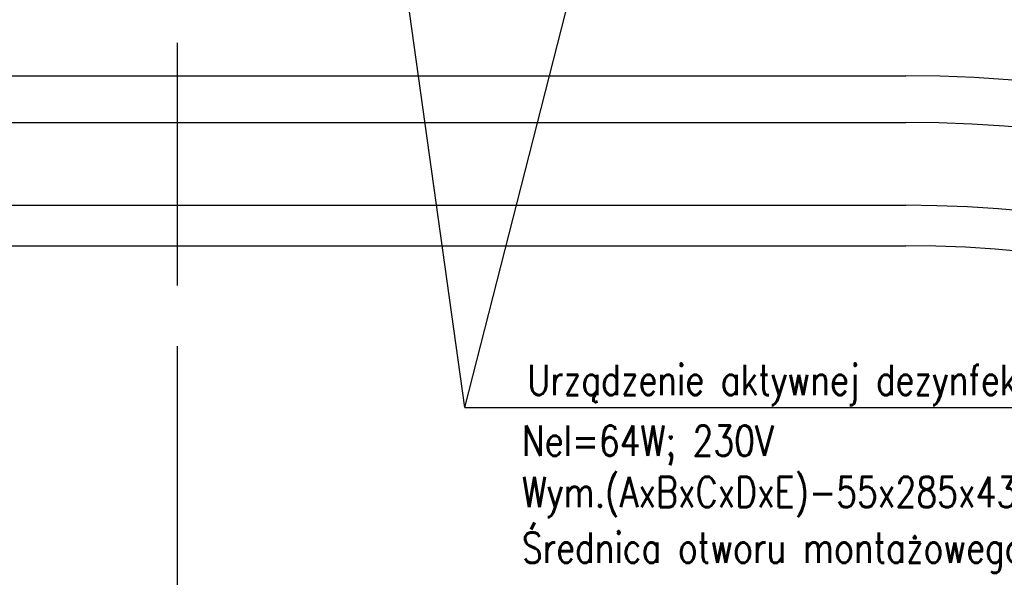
# Model space of a CAD drawing. Header units: millimetres. Extents: x -56303 to -45239, y -20463 to -4540.
# Tile 204 of 256: x -51100 to -50614, y -12049 to -11773. Entities that reach past the tile are written whole.
import ezdxf

# ---------------------------------------------------------------- set-up
doc = ezdxf.new("R2010")
doc.units = ezdxf.units.MM
doc.linetypes.add('ACAD_ISO02W100', pattern=[15, 12, -3])
doc.layers.add('_HVAC_opis', color=3, linetype='Continuous')
doc.layers.add('_HVAC_podkład', color=8, linetype='Continuous')
doc.styles.add('DACH_SZACHTY_20_05_2011_JM_xref_CAD$0$OPIS1', font='ROMANS.SHX', dxfattribs={"width": 0.9})

msp = doc.modelspace()

# ---------------------------------------------------------------- linework, layer by layer
at = {"layer": '_HVAC_opis', "color": 3}
for q in [(-50927.44, -11628.15), (-50794.44, -11628.15), (-50440.09, -11964.85)]:
    msp.add_line((-50880.37, -11964.85), q, dxfattribs=at)
at = {"layer": '_HVAC_podkład', "linetype": 'ACAD_ISO02W100', "ltscale": 10}
msp.add_line((-51022.44, -14304.55), (-51022.44, -9928.09), dxfattribs=at)
at = {"layer": '_HVAC_podkład'}
for p, q in [((-52742.44, -11800.86), (-50662.44, -11800.86)), ((-52742.44, -11823.86), (-50662.44, -11823.86)), ((-52742.44, -11864.86), (-50662.44, -11864.86)), ((-51722.44, -11884.86), (-50662.44, -11884.86))]:
    msp.add_line(p, q, dxfattribs=at)
for radius in [657, 634, 593, 573]:
    msp.add_arc((-50662.44, -12457.86), radius, 0, 90, dxfattribs=at)

# ---------------------------------------------------------------- texts
at = {"layer": '_HVAC_opis', "color": 6, "style": 'DACH_SZACHTY_20_05_2011_JM_xref_CAD$0$OPIS1', "width": 0.8}
msp.add_text('Urządzenie aktywnej dezynfekcji powietrza - 2szt.', height=15, rotation=0.0002, dxfattribs=at).set_placement((-50849.54, -11958.66))
at = {"layer": '_HVAC_opis', "color": 3, "style": 'DACH_SZACHTY_20_05_2011_JM_xref_CAD$0$OPIS1', "width": 0.8}
for s, p in [('Nel=64W; 230V', (-50852.19, -11988.75)), ('Wym.(AxBxCxDxE)-55x285x430x60x370 mm', (-50852.19, -12014.07)), ('Średnica otworu montażowego w kanale 9,5 cm', (-50852.19, -12041.6))]:
    msp.add_text(s, height=15, rotation=0.0002, dxfattribs=at).set_placement(p)

doc.saveas('drawing.dxf')
